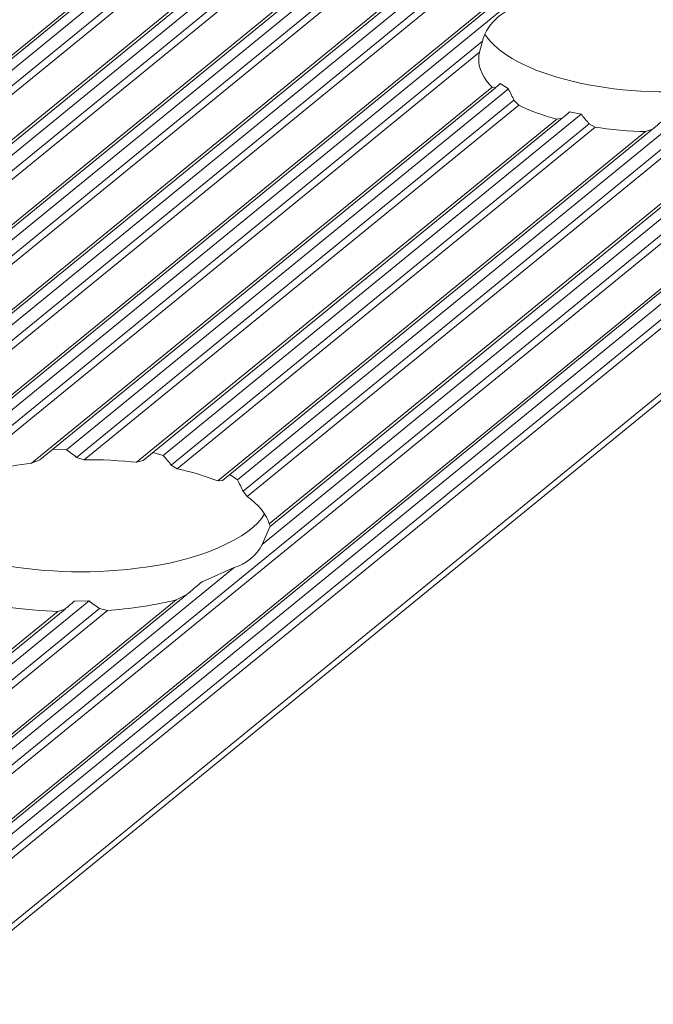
# Model space of a CAD drawing. Header units: inches. Extents: x 0 to 210, y 119 to 193.
# Tile 162 of 180: x 203.38 to 204.54, y 179.35 to 181.15. Entities that reach past the tile are written whole.
import ezdxf

# ---------------------------------------------------------------- set-up
doc = ezdxf.new("R2010")
doc.units = ezdxf.units.IN
doc.header["$MEASUREMENT"] = 0
doc.layers.add('Calque 1', color=7, linetype='Continuous')

# ---------------------------------------------------------------- blocks, each defined once
blk = doc.blocks.new('block 3572')
at = {"layer": 'Calque 1', "color": 9, "lineweight": 9, "true_color": 0xc0c0c0}
blk.add_lwpolyline([(208.2968, 185.1151), (162.2142, 147.4888)], dxfattribs=at)
blk = doc.blocks.new('block 3582')
at = {"layer": 'Calque 1', "color": 9, "lineweight": 9, "true_color": 0xc0c0c0}
blk.add_lwpolyline([(208.3437, 185.1256), (162.261, 147.4991)], dxfattribs=at)
blk = doc.blocks.new('block 3583')
at = {"layer": 'Calque 1', "color": 9, "lineweight": 9, "true_color": 0xc0c0c0}
blk.add_lwpolyline([(208.3581, 185.1084), (162.2755, 147.4819)], dxfattribs=at)
blk = doc.blocks.new('block 3585')
at = {"layer": 'Calque 1', "color": 9, "lineweight": 9, "true_color": 0xc0c0c0}
blk.add_lwpolyline([(208.3695, 185.1017), (162.2865, 147.4753)], dxfattribs=at)
blk = doc.blocks.new('block 3587')
at = {"layer": 'Calque 1', "color": 9, "lineweight": 9, "true_color": 0xc0c0c0}
blk.add_lwpolyline([(208.4525, 185.0865), (162.3699, 147.4602)], dxfattribs=at)
blk = doc.blocks.new('block 3602')
at = {"layer": 'Calque 1', "color": 9, "lineweight": 9, "true_color": 0xc0c0c0}
blk.add_lwpolyline([(208.4994, 185.097), (162.4167, 147.4705)], dxfattribs=at)
blk = doc.blocks.new('block 3603')
at = {"layer": 'Calque 1', "color": 9, "lineweight": 9, "true_color": 0xc0c0c0}
blk.add_lwpolyline([(208.5139, 185.0798), (162.4312, 147.4533)], dxfattribs=at)
blk = doc.blocks.new('block 3605')
at = {"layer": 'Calque 1', "color": 9, "lineweight": 9, "true_color": 0xc0c0c0}
blk.add_lwpolyline([(208.5249, 185.0731), (162.4422, 147.4467)], dxfattribs=at)
blk = doc.blocks.new('block 3607')
at = {"layer": 'Calque 1', "color": 9, "lineweight": 9, "true_color": 0xc0c0c0}
blk.add_lwpolyline([(208.6082, 185.0579), (162.5256, 147.4316)], dxfattribs=at)
blk = doc.blocks.new('block 3616')
at = {"layer": 'Calque 1', "color": 9, "lineweight": 9, "true_color": 0xc0c0c0}
blk.add_lwpolyline([(208.6551, 185.0684), (162.5724, 147.4419)], dxfattribs=at)
blk = doc.blocks.new('block 3617')
at = {"layer": 'Calque 1', "color": 9, "lineweight": 9, "true_color": 0xc0c0c0}
blk.add_lwpolyline([(208.6696, 185.0512), (162.5869, 147.4247)], dxfattribs=at)
blk = doc.blocks.new('block 3619')
at = {"layer": 'Calque 1', "color": 9, "lineweight": 9, "true_color": 0xc0c0c0}
blk.add_lwpolyline([(208.6806, 185.0445), (162.5979, 147.4181)], dxfattribs=at)
blk = doc.blocks.new('block 3621')
at = {"layer": 'Calque 1', "color": 9, "lineweight": 9, "true_color": 0xc0c0c0}
blk.add_lwpolyline([(208.764, 185.0293), (162.681, 147.403)], dxfattribs=at)
blk = doc.blocks.new('block 3635')
at = {"layer": 'Calque 1', "color": 9, "lineweight": 9, "true_color": 0xc0c0c0}
blk.add_lwpolyline([(208.8108, 185.0398), (162.7278, 147.4133)], dxfattribs=at)
blk = doc.blocks.new('block 3636')
at = {"layer": 'Calque 1', "color": 9, "lineweight": 9, "true_color": 0xc0c0c0}
blk.add_lwpolyline([(208.8253, 185.0228), (162.7426, 147.3961)], dxfattribs=at)
blk = doc.blocks.new('block 3638')
at = {"layer": 'Calque 1', "color": 9, "lineweight": 9, "true_color": 0xc0c0c0}
blk.add_lwpolyline([(208.8363, 185.016), (162.7537, 147.3896)], dxfattribs=at)
blk = doc.blocks.new('block 3643')
at = {"layer": 'Calque 1', "color": 9, "lineweight": 9, "true_color": 0xc0c0c0}
blk.add_lwpolyline([(208.4425, 184.6111), (202.126, 179.4539)], dxfattribs=at)
blk = doc.blocks.new('block 3777')
at = {"layer": 'Calque 1', "color": 9, "lineweight": 9, "true_color": 0xc0c0c0}
blk.add_lwpolyline([(209.1229, 184.4715), (202.836, 179.3384)], dxfattribs=at)
blk = doc.blocks.new('block 3779')
at = {"layer": 'Calque 1', "color": 9, "lineweight": 9, "true_color": 0xc0c0c0}
blk.add_lwpolyline([(209.6979, 184.8577), (163.6149, 147.2314)], dxfattribs=at)
blk = doc.blocks.new('block 3821')
at = {"layer": 'Calque 1', "color": 9, "lineweight": 9, "true_color": 0xc0c0c0}
blk.add_lwpolyline([(209.7448, 184.8684), (163.6618, 147.2421)], dxfattribs=at)
blk = doc.blocks.new('block 3822')
at = {"layer": 'Calque 1', "color": 9, "lineweight": 9, "true_color": 0xc0c0c0}
blk.add_lwpolyline([(209.7593, 184.8512), (163.6762, 147.2249)], dxfattribs=at)
blk = doc.blocks.new('block 3824')
at = {"layer": 'Calque 1', "color": 9, "lineweight": 9, "true_color": 0xc0c0c0}
blk.add_lwpolyline([(209.7703, 184.8445), (163.6876, 147.218)], dxfattribs=at)
blk = doc.blocks.new('block 3826')
at = {"layer": 'Calque 1', "color": 9, "lineweight": 9, "true_color": 0xc0c0c0}
blk.add_lwpolyline([(209.8898, 184.8226), (163.8068, 147.1963)], dxfattribs=at)
blk = doc.blocks.new('block 3878')
at = {"layer": 'Calque 1', "color": 9, "lineweight": 9, "true_color": 0xc0c0c0}
blk.add_lwpolyline([(208.4656, 184.6025), (202.1966, 179.4837)], dxfattribs=at)
blk = doc.blocks.new('block 3888')
at = {"layer": 'Calque 1', "color": 7, "lineweight": 9, "true_color": 0xffffff}
blk.add_open_spline([(204.3074, 181.1782), (204.2722, 181.1772), (204.235, 181.1469), (204.2278, 181.1131)], degree=3, dxfattribs=at)
blk = doc.blocks.new('block 3889')
at = {"layer": 'Calque 1', "color": 9, "lineweight": 9, "true_color": 0xc0c0c0}
blk.add_lwpolyline([(204.2278, 181.1131), (203.2294, 180.298)], dxfattribs=at)
blk = doc.blocks.new('block 3909')
at = {"layer": 'Calque 1', "color": 9, "lineweight": 9, "true_color": 0xc0c0c0}
blk.add_lwpolyline([(209.1064, 184.4738), (202.8301, 179.3494)], dxfattribs=at)
blk = doc.blocks.new('block 3910')
at = {"layer": 'Calque 1', "color": 7, "lineweight": 9, "true_color": 0xffffff}
blk.add_open_spline([(203.772, 180.1473), (203.791, 180.1516), (203.8154, 180.1714), (203.823, 180.1891)], degree=3, dxfattribs=at)
blk = doc.blocks.new('block 3911')
at = {"layer": 'Calque 1', "color": 9, "lineweight": 9, "true_color": 0xc0c0c0}
blk.add_lwpolyline([(204.85, 181.0275), (203.823, 180.1891)], dxfattribs=at)
blk = doc.blocks.new('block 3920')
at = {"layer": 'Calque 1', "color": 9, "lineweight": 9, "true_color": 0xc0c0c0}
blk.add_lwpolyline([(203.772, 180.1473), (202.8143, 179.3652)], dxfattribs=at)
blk = doc.blocks.new('block 4432')
at = {"layer": 'Calque 1', "color": 7, "lineweight": 9, "true_color": 0xffffff}
blk.add_open_spline([(204.2323, 181.125), (204.2333, 181.1236), (204.235, 181.1208), (204.2361, 181.1195)], degree=3, dxfattribs=at)
blk = doc.blocks.new('block 4433')
at = {"layer": 'Calque 1', "color": 7, "lineweight": 9, "true_color": 0xffffff}
blk.add_open_spline([(204.2361, 181.1195), (204.2933, 181.0445), (204.4886, 181.0027), (204.6722, 181.0261), (204.779, 181.0371), (204.8834, 181.0819), (204.9055, 181.1262)], degree=3, knots=[0, 0, 0, 0, 1, 1, 1, 2, 2, 2, 2], dxfattribs=at)
blk = doc.blocks.new('block 4434')
at = {"layer": 'Calque 1', "color": 7, "lineweight": 9, "true_color": 0xffffff}
blk.add_open_spline([(204.2219, 181.0926), (204.2209, 181.0893), (204.2202, 181.0831), (204.2206, 181.08)], degree=3, dxfattribs=at)
blk = doc.blocks.new('block 4442')
at = {"layer": 'Calque 1', "color": 7, "lineweight": 9, "true_color": 0xffffff}
blk.add_open_spline([(204.5565, 180.9655), (204.552, 180.9619), (204.5437, 180.9548), (204.5396, 180.9512)], degree=3, dxfattribs=at)
blk = doc.blocks.new('block 4443')
at = {"layer": 'Calque 1', "color": 7, "lineweight": 9, "true_color": 0xffffff}
blk.add_lwpolyline([(204.5396, 180.9512), (204.5265, 180.9469)], dxfattribs=at)
blk = doc.blocks.new('block 4444')
at = {"layer": 'Calque 1', "color": 7, "lineweight": 9, "true_color": 0xffffff}
blk.add_open_spline([(204.4345, 180.955), (204.4576, 180.9512), (204.5013, 180.9472), (204.5265, 180.9469)], degree=3, dxfattribs=at)
blk = doc.blocks.new('block 4445')
at = {"layer": 'Calque 1', "color": 7, "lineweight": 9, "true_color": 0xffffff}
blk.add_lwpolyline([(204.4345, 180.955), (204.4231, 180.9613)], dxfattribs=at)
blk = doc.blocks.new('block 4446')
at = {"layer": 'Calque 1', "color": 7, "lineweight": 9, "true_color": 0xffffff}
blk.add_open_spline([(204.4087, 180.9786), (204.4121, 180.9743), (204.4197, 180.9656), (204.4231, 180.9613)], degree=3, dxfattribs=at)
blk = doc.blocks.new('block 4447')
at = {"layer": 'Calque 1', "color": 7, "lineweight": 9, "true_color": 0xffffff}
blk.add_lwpolyline([(204.4087, 180.9786), (204.3873, 180.983)], dxfattribs=at)
blk = doc.blocks.new('block 4448')
at = {"layer": 'Calque 1', "color": 7, "lineweight": 9, "true_color": 0xffffff}
blk.add_open_spline([(204.3873, 180.983), (204.3839, 180.9801), (204.3773, 180.9744), (204.3739, 180.9717)], degree=3, dxfattribs=at)
blk = doc.blocks.new('block 4449')
at = {"layer": 'Calque 1', "color": 7, "lineweight": 9, "true_color": 0xffffff}
blk.add_lwpolyline([(204.3739, 180.9717), (204.3639, 180.9696)], dxfattribs=at)
blk = doc.blocks.new('block 4450')
at = {"layer": 'Calque 1', "color": 7, "lineweight": 9, "true_color": 0xffffff}
blk.add_open_spline([(204.294, 180.9956), (204.3088, 180.9875), (204.3425, 180.9751), (204.3639, 180.9696)], degree=3, dxfattribs=at)
blk = doc.blocks.new('block 4451')
at = {"layer": 'Calque 1', "color": 7, "lineweight": 9, "true_color": 0xffffff}
blk.add_lwpolyline([(204.294, 180.9956), (204.2853, 181.0046)], dxfattribs=at)
blk = doc.blocks.new('block 4452')
at = {"layer": 'Calque 1', "color": 7, "lineweight": 9, "true_color": 0xffffff}
blk.add_open_spline([(204.275, 181.0251), (204.2778, 181.0201), (204.2826, 181.0099), (204.2853, 181.0046)], degree=3, dxfattribs=at)
blk = doc.blocks.new('block 4453')
at = {"layer": 'Calque 1', "color": 7, "lineweight": 9, "true_color": 0xffffff}
blk.add_lwpolyline([(204.275, 181.0251), (204.2602, 181.0351)], dxfattribs=at)
blk = doc.blocks.new('block 4454')
at = {"layer": 'Calque 1', "color": 7, "lineweight": 9, "true_color": 0xffffff}
blk.add_open_spline([(204.2602, 181.0351), (204.2581, 181.033), (204.2536, 181.0292), (204.2516, 181.0275)], degree=3, dxfattribs=at)
blk = doc.blocks.new('block 4455')
at = {"layer": 'Calque 1', "color": 7, "lineweight": 9, "true_color": 0xffffff}
blk.add_lwpolyline([(204.2516, 181.0275), (204.2454, 181.0287)], dxfattribs=at)
blk = doc.blocks.new('block 4456')
at = {"layer": 'Calque 1', "color": 7, "lineweight": 9, "true_color": 0xffffff}
blk.add_open_spline([(204.2206, 181.08), (204.2188, 181.0657), (204.2306, 181.0414), (204.2454, 181.0287)], degree=3, dxfattribs=at)
blk = doc.blocks.new('block 4457')
at = {"layer": 'Calque 1', "color": 7, "lineweight": 9, "true_color": 0xffffff}
blk.add_lwpolyline([(204.2219, 181.0926), (204.2278, 181.1131)], dxfattribs=at)
blk = doc.blocks.new('block 4458')
at = {"layer": 'Calque 1', "color": 9, "lineweight": 9, "true_color": 0xc0c0c0}
blk.add_lwpolyline([(204.2219, 181.0926), (203.2573, 180.305)], dxfattribs=at)
blk = doc.blocks.new('block 4460')
at = {"layer": 'Calque 1', "color": 9, "lineweight": 9, "true_color": 0xc0c0c0}
blk.add_lwpolyline([(204.2454, 181.0287), (203.3999, 180.3385)], dxfattribs=at)
blk = doc.blocks.new('block 4461')
at = {"layer": 'Calque 1', "color": 7, "lineweight": 9, "true_color": 0xffffff}
blk.add_open_spline([(203.3999, 180.3385), (203.3559, 180.334), (203.2894, 180.3183), (203.2573, 180.305)], degree=3, dxfattribs=at)
blk = doc.blocks.new('block 4462')
at = {"layer": 'Calque 1', "color": 7, "lineweight": 9, "true_color": 0xffffff}
blk.add_lwpolyline([(203.3999, 180.3385), (203.4158, 180.3448)], dxfattribs=at)
blk = doc.blocks.new('block 4463')
at = {"layer": 'Calque 1', "color": 9, "lineweight": 9, "true_color": 0xc0c0c0}
blk.add_lwpolyline([(204.275, 181.0251), (203.464, 180.3631)], dxfattribs=at)
blk = doc.blocks.new('block 4464')
at = {"layer": 'Calque 1', "color": 7, "lineweight": 9, "true_color": 0xffffff}
blk.add_lwpolyline([(203.4389, 180.364), (203.464, 180.3631)], dxfattribs=at)
blk = doc.blocks.new('block 4465')
at = {"layer": 'Calque 1', "color": 9, "lineweight": 9, "true_color": 0xc0c0c0}
blk.add_lwpolyline([(204.2853, 181.0046), (203.4826, 180.3491)], dxfattribs=at)
blk = doc.blocks.new('block 4466')
at = {"layer": 'Calque 1', "color": 7, "lineweight": 9, "true_color": 0xffffff}
blk.add_open_spline([(203.4826, 180.3491), (203.4782, 180.3528), (203.4689, 180.3597), (203.464, 180.3631)], degree=3, dxfattribs=at)
blk = doc.blocks.new('block 4467')
at = {"layer": 'Calque 1', "color": 9, "lineweight": 9, "true_color": 0xc0c0c0}
blk.add_lwpolyline([(204.294, 180.9956), (203.4968, 180.3448)], dxfattribs=at)
blk = doc.blocks.new('block 4468')
at = {"layer": 'Calque 1', "color": 7, "lineweight": 9, "true_color": 0xffffff}
blk.add_lwpolyline([(203.4826, 180.3491), (203.4968, 180.3448)], dxfattribs=at)
blk = doc.blocks.new('block 4469')
at = {"layer": 'Calque 1', "color": 7, "lineweight": 9, "true_color": 0xffffff}
blk.add_lwpolyline([(203.8378, 180.2229), (203.823, 180.1891)], dxfattribs=at)
blk = doc.blocks.new('block 4470')
at = {"layer": 'Calque 1', "color": 9, "lineweight": 9, "true_color": 0xc0c0c0}
blk.add_lwpolyline([(204.3639, 180.9696), (203.5929, 180.3402)], dxfattribs=at)
blk = doc.blocks.new('block 4471')
at = {"layer": 'Calque 1', "color": 7, "lineweight": 9, "true_color": 0xffffff}
blk.add_open_spline([(203.5929, 180.3402), (203.5688, 180.3433), (203.5226, 180.3454), (203.4968, 180.3448)], degree=3, dxfattribs=at)
blk = doc.blocks.new('block 4472')
at = {"layer": 'Calque 1', "color": 9, "lineweight": 9, "true_color": 0xc0c0c0}
blk.add_lwpolyline([(204.7432, 180.9682), (203.8361, 180.2274)], dxfattribs=at)
blk = doc.blocks.new('block 4473')
at = {"layer": 'Calque 1', "color": 7, "lineweight": 9, "true_color": 0xffffff}
blk.add_open_spline([(203.8361, 180.2274), (203.8337, 180.2418), (203.8144, 180.2654), (203.7954, 180.2775)], degree=3, dxfattribs=at)
blk = doc.blocks.new('block 4474')
at = {"layer": 'Calque 1', "color": 9, "lineweight": 9, "true_color": 0xc0c0c0}
blk.add_lwpolyline([(204.6174, 180.9486), (203.7954, 180.2775)], dxfattribs=at)
blk = doc.blocks.new('block 4475')
at = {"layer": 'Calque 1', "color": 7, "lineweight": 9, "true_color": 0xffffff}
blk.add_lwpolyline([(203.5929, 180.3402), (203.6046, 180.3435)], dxfattribs=at)
blk = doc.blocks.new('block 4476')
at = {"layer": 'Calque 1', "color": 7, "lineweight": 9, "true_color": 0xffffff}
blk.add_lwpolyline([(203.8361, 180.2274), (203.8382, 180.2227)], dxfattribs=at)
blk = doc.blocks.new('block 4477')
at = {"layer": 'Calque 1', "color": 9, "lineweight": 9, "true_color": 0xc0c0c0}
blk.add_lwpolyline([(204.5265, 180.9469), (203.7417, 180.3059)], dxfattribs=at)
blk = doc.blocks.new('block 4478')
at = {"layer": 'Calque 1', "color": 7, "lineweight": 9, "true_color": 0xffffff}
blk.add_open_spline([(203.7417, 180.3059), (203.7248, 180.3131), (203.6893, 180.324), (203.6673, 180.3283)], degree=3, dxfattribs=at)
blk = doc.blocks.new('block 4479')
at = {"layer": 'Calque 1', "color": 9, "lineweight": 9, "true_color": 0xc0c0c0}
blk.add_lwpolyline([(204.4345, 180.955), (203.6673, 180.3283)], dxfattribs=at)
blk = doc.blocks.new('block 4480')
at = {"layer": 'Calque 1', "color": 9, "lineweight": 9, "true_color": 0xc0c0c0}
blk.add_lwpolyline([(204.4087, 180.9786), (203.6418, 180.3524)], dxfattribs=at)
blk = doc.blocks.new('block 4481')
at = {"layer": 'Calque 1', "color": 7, "lineweight": 9, "true_color": 0xffffff}
blk.add_lwpolyline([(203.6225, 180.3581), (203.6418, 180.3524)], dxfattribs=at)
blk = doc.blocks.new('block 4482')
at = {"layer": 'Calque 1', "color": 9, "lineweight": 9, "true_color": 0xc0c0c0}
blk.add_lwpolyline([(204.4231, 180.9613), (203.6563, 180.3352)], dxfattribs=at)
blk = doc.blocks.new('block 4483')
at = {"layer": 'Calque 1', "color": 7, "lineweight": 9, "true_color": 0xffffff}
blk.add_open_spline([(203.6563, 180.3352), (203.6528, 180.3397), (203.6456, 180.3481), (203.6418, 180.3524)], degree=3, dxfattribs=at)
blk = doc.blocks.new('block 4484')
at = {"layer": 'Calque 1', "color": 7, "lineweight": 9, "true_color": 0xffffff}
blk.add_lwpolyline([(203.6563, 180.3352), (203.6673, 180.3283)], dxfattribs=at)
blk = doc.blocks.new('block 4485')
at = {"layer": 'Calque 1', "color": 7, "lineweight": 9, "true_color": 0xffffff}
blk.add_lwpolyline([(203.7882, 180.2871), (203.7954, 180.2775)], dxfattribs=at)
blk = doc.blocks.new('block 4486')
at = {"layer": 'Calque 1', "color": 9, "lineweight": 9, "true_color": 0xc0c0c0}
blk.add_lwpolyline([(204.6026, 180.9524), (203.7882, 180.2871)], dxfattribs=at)
blk = doc.blocks.new('block 4487')
at = {"layer": 'Calque 1', "color": 7, "lineweight": 9, "true_color": 0xffffff}
blk.add_lwpolyline([(203.7417, 180.3059), (203.7507, 180.3069)], dxfattribs=at)
blk = doc.blocks.new('block 4488')
at = {"layer": 'Calque 1', "color": 7, "lineweight": 9, "true_color": 0xffffff}
blk.add_open_spline([(203.7882, 180.2871), (203.7858, 180.2923), (203.7806, 180.3026), (203.7779, 180.3078)], degree=3, dxfattribs=at)
blk = doc.blocks.new('block 4489')
at = {"layer": 'Calque 1', "color": 9, "lineweight": 9, "true_color": 0xc0c0c0}
blk.add_lwpolyline([(204.584, 180.966), (203.7779, 180.3078)], dxfattribs=at)
blk = doc.blocks.new('block 4490')
at = {"layer": 'Calque 1', "color": 7, "lineweight": 9, "true_color": 0xffffff}
blk.add_lwpolyline([(203.7638, 180.3178), (203.7779, 180.3078)], dxfattribs=at)
blk = doc.blocks.new('block 4605')
at = {"layer": 'Calque 1', "color": 7, "lineweight": 9, "true_color": 0xffffff}
blk.add_open_spline([(203.1581, 180.2391), (203.2153, 180.1641), (203.4106, 180.1225), (203.5939, 180.1457), (203.7011, 180.1569), (203.8054, 180.2017), (203.8275, 180.2458)], degree=3, knots=[0, 0, 0, 0, 1, 1, 1, 2, 2, 2, 2], dxfattribs=at)
blk = doc.blocks.new('block 4607')
at = {"layer": 'Calque 1', "color": 7, "lineweight": 9, "true_color": 0xffffff}
blk.add_lwpolyline([(203.772, 180.1473), (203.7128, 180.1211)], dxfattribs=at)
blk = doc.blocks.new('block 4608')
at = {"layer": 'Calque 1', "color": 7, "lineweight": 9, "true_color": 0xffffff}
blk.add_open_spline([(203.7128, 180.1211), (203.7062, 180.1156), (203.6924, 180.104), (203.6852, 180.0978)], degree=3, dxfattribs=at)
blk = doc.blocks.new('block 4609')
at = {"layer": 'Calque 1', "color": 7, "lineweight": 9, "true_color": 0xffffff}
blk.add_lwpolyline([(203.6852, 180.0978), (203.6652, 180.0878)], dxfattribs=at)
blk = doc.blocks.new('block 4610')
at = {"layer": 'Calque 1', "color": 7, "lineweight": 9, "true_color": 0xffffff}
blk.add_open_spline([(203.5395, 180.0684), (203.5753, 180.0703), (203.6349, 180.0796), (203.6652, 180.0878)], degree=3, dxfattribs=at)
blk = doc.blocks.new('block 4611')
at = {"layer": 'Calque 1', "color": 7, "lineweight": 9, "true_color": 0xffffff}
blk.add_lwpolyline([(203.5395, 180.0684), (203.5247, 180.072)], dxfattribs=at)
blk = doc.blocks.new('block 4612')
at = {"layer": 'Calque 1', "color": 7, "lineweight": 9, "true_color": 0xffffff}
blk.add_open_spline([(203.5057, 180.0858), (203.5105, 180.0822), (203.5198, 180.0754), (203.5247, 180.072)], degree=3, dxfattribs=at)
blk = doc.blocks.new('block 4613')
at = {"layer": 'Calque 1', "color": 7, "lineweight": 9, "true_color": 0xffffff}
blk.add_lwpolyline([(203.5057, 180.0858), (203.4782, 180.0853)], dxfattribs=at)
blk = doc.blocks.new('block 4614')
at = {"layer": 'Calque 1', "color": 7, "lineweight": 9, "true_color": 0xffffff}
blk.add_open_spline([(203.4782, 180.0853), (203.474, 180.0816), (203.4658, 180.0744), (203.4613, 180.0708)], degree=3, dxfattribs=at)
blk = doc.blocks.new('block 4615')
at = {"layer": 'Calque 1', "color": 7, "lineweight": 9, "true_color": 0xffffff}
blk.add_lwpolyline([(203.4613, 180.0708), (203.4485, 180.0665)], dxfattribs=at)
blk = doc.blocks.new('block 4616')
at = {"layer": 'Calque 1', "color": 7, "lineweight": 9, "true_color": 0xffffff}
blk.add_open_spline([(203.3565, 180.0747), (203.3793, 180.0708), (203.4234, 180.067), (203.4485, 180.0665)], degree=3, dxfattribs=at)
blk = doc.blocks.new('block 4645')
at = {"layer": 'Calque 1', "color": 9, "lineweight": 9, "true_color": 0xc0c0c0}
blk.add_lwpolyline([(203.6652, 180.0878), (202.8115, 179.3907)], dxfattribs=at)
blk = doc.blocks.new('block 4647')
at = {"layer": 'Calque 1', "color": 9, "lineweight": 9, "true_color": 0xc0c0c0}
blk.add_lwpolyline([(203.5395, 180.0684), (202.7588, 179.431)], dxfattribs=at)
blk = doc.blocks.new('block 4651')
at = {"layer": 'Calque 1', "color": 9, "lineweight": 9, "true_color": 0xc0c0c0}
blk.add_lwpolyline([(203.4485, 180.0665), (202.7016, 179.4567)], dxfattribs=at)
blk = doc.blocks.new('block 4660')
at = {"layer": 'Calque 1', "color": 9, "lineweight": 9, "true_color": 0xc0c0c0}
blk.add_lwpolyline([(203.5247, 180.072), (202.7481, 179.4379)], dxfattribs=at)
blk = doc.blocks.new('block 4663')
at = {"layer": 'Calque 1', "color": 9, "lineweight": 9, "true_color": 0xc0c0c0}
blk.add_lwpolyline([(203.5057, 180.0858), (202.7292, 179.4517)], dxfattribs=at)
blk = doc.blocks.new('block 10009')
at = {"layer": 'Calque 1', "color": 7, "lineweight": 9, "true_color": 0xffffff}
blk.add_lwpolyline([(162.2248, 147.4912), (208.3075, 185.1175)], dxfattribs=at)
blk = doc.blocks.new('block 10012')
at = {"layer": 'Calque 1', "color": 7, "lineweight": 9, "true_color": 0xffffff}
blk.add_lwpolyline([(162.3805, 147.4626), (208.4632, 185.0889)], dxfattribs=at)
blk = doc.blocks.new('block 10014')
at = {"layer": 'Calque 1', "color": 7, "lineweight": 9, "true_color": 0xffffff}
blk.add_lwpolyline([(162.5363, 147.434), (208.6189, 185.0603)], dxfattribs=at)
blk = doc.blocks.new('block 10015')
at = {"layer": 'Calque 1', "color": 7, "lineweight": 9, "true_color": 0xffffff}
blk.add_lwpolyline([(162.6916, 147.4054), (208.7746, 185.0317)], dxfattribs=at)
blk = doc.blocks.new('block 10025')
at = {"layer": 'Calque 1', "color": 7, "lineweight": 9, "true_color": 0xffffff}
blk.add_lwpolyline([(163.6256, 147.2338), (209.7086, 184.8603)], dxfattribs=at)
blk = doc.blocks.new('block 10029')
at = {"layer": 'Calque 1', "color": 7, "lineweight": 9, "true_color": 0xffffff}
blk.add_lwpolyline([(163.8282, 147.2011), (209.9112, 184.8274)], dxfattribs=at)
blk = doc.blocks.new('block 10035')
at = {"layer": 'Calque 1', "color": 7, "lineweight": 9, "true_color": 0xffffff}
blk.add_lwpolyline([(202.1432, 179.4617), (208.4467, 184.6083)], dxfattribs=at)
blk = doc.blocks.new('block 10058')
at = {"layer": 'Calque 1', "color": 7, "lineweight": 9, "true_color": 0xffffff}
blk.add_lwpolyline([(203.4155, 180.3447), (204.2516, 181.0273)], dxfattribs=at)
blk = doc.blocks.new('block 10059')
at = {"layer": 'Calque 1', "color": 7, "lineweight": 9, "true_color": 0xffffff}
blk.add_lwpolyline([(203.6046, 180.3433), (204.3739, 180.9715)], dxfattribs=at)
blk = doc.blocks.new('block 10060')
at = {"layer": 'Calque 1', "color": 7, "lineweight": 9, "true_color": 0xffffff}
blk.add_lwpolyline([(203.8378, 180.2225), (204.7628, 180.9779)], dxfattribs=at)
blk = doc.blocks.new('block 10061')
at = {"layer": 'Calque 1', "color": 7, "lineweight": 9, "true_color": 0xffffff}
blk.add_lwpolyline([(203.7503, 180.3068), (204.5396, 180.9513)], dxfattribs=at)
blk = doc.blocks.new('block 10064')
at = {"layer": 'Calque 1', "color": 7, "lineweight": 9, "true_color": 0xffffff}
blk.add_lwpolyline([(202.8136, 179.3862), (203.6849, 180.0977)], dxfattribs=at)
blk = doc.blocks.new('block 10065')
at = {"layer": 'Calque 1', "color": 7, "lineweight": 9, "true_color": 0xffffff}
blk.add_lwpolyline([(202.7082, 179.4558), (203.4616, 180.071)], dxfattribs=at)

msp = doc.modelspace()

# ---------------------------------------------------------------- block references
at = {"layer": 'Calque 1'}
for name in ['block 3572', 'block 10009', 'block 3582', 'block 3583', 'block 3585', 'block 3602', 'block 3587', 'block 10012', 'block 3603', 'block 3605', 'block 3616', 'block 3607', 'block 10014', 'block 3617', 'block 3619', 'block 3621', 'block 10015', 'block 3635', 'block 3636', 'block 3638', 'block 3821', 'block 3779', 'block 10025', 'block 3822', 'block 3824', 'block 10029', 'block 3826', 'block 3643', 'block 10035', 'block 3878', 'block 3909', 'block 3777', 'block 3888', 'block 4432', 'block 4433', 'block 3889', 'block 4457', 'block 4458', 'block 4434', 'block 4456', 'block 4454', 'block 4453', 'block 4460', 'block 10058', 'block 4463', 'block 3911', 'block 4455', 'block 4452', 'block 4465', 'block 4451', 'block 4467', 'block 4480', 'block 4450', 'block 4448', 'block 4447', 'block 4446', 'block 4470', 'block 10059', 'block 4482', 'block 4489', 'block 4472', 'block 10060', 'block 4449', 'block 4445', 'block 4442', 'block 4479', 'block 4477', 'block 10061', 'block 4486', 'block 4474', 'block 4444', 'block 4443', 'block 4464', 'block 4466', 'block 4468', 'block 4481', 'block 4483', 'block 4461', 'block 4462', 'block 4471', 'block 4475', 'block 4484', 'block 4478', 'block 4490', 'block 4487', 'block 4488', 'block 4485', 'block 4473', 'block 4605', 'block 4469', 'block 4476', 'block 3910', 'block 3920', 'block 4607', 'block 4608', 'block 10064', 'block 4609', 'block 4663', 'block 4645', 'block 4614', 'block 4613', 'block 4612', 'block 4610', 'block 4651', 'block 10065', 'block 4660', 'block 4647', 'block 4616', 'block 4615', 'block 4611']:
    msp.add_blockref(name, (0, 0), dxfattribs=at)

doc.saveas('drawing.dxf')
